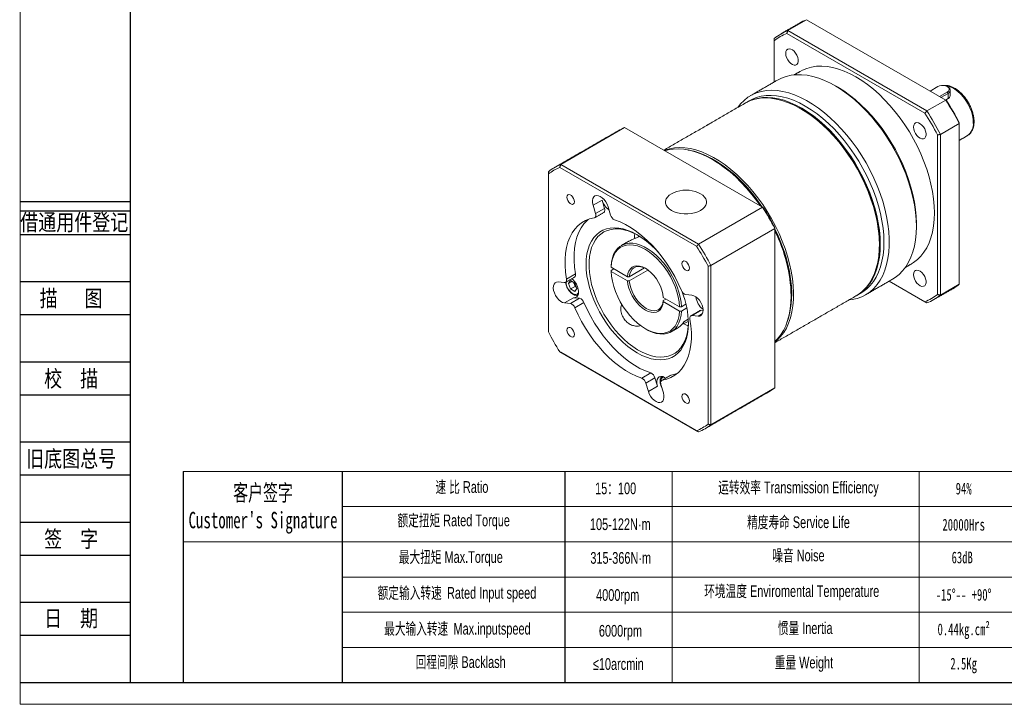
# Model space of a CAD drawing. Header units: millimetres. Extents: x 0 to 578, y 0 to 409.
# Tile 1 of 3: x 0 to 308, y 0 to 214. Entities that reach past the tile are written whole.
import ezdxf
from ezdxf.enums import TextEntityAlignment as Align

# ---------------------------------------------------------------- set-up
doc = ezdxf.new("R2010")
doc.units = ezdxf.units.MM
doc.header["$LTSCALE"] = 1.5
for name, color, linetype in [('2细线层', 4, 'Continuous'), ('6文字层', 3, 'Continuous'), ('7标注层', 4, 'Continuous')]:
    doc.layers.add(name, color=color, linetype=linetype)
doc.layers.add('SLD-0', color=7, linetype='Continuous', lineweight=18)
doc.layers.add('图框_外框线', color=7, linetype='Continuous', lineweight=18)
doc.styles.add('宋体', font='txt', dxfattribs={"width": 0.8})
doc.styles.add('标准', font='arial.ttf', dxfattribs={"width": 0.667})

msp = doc.modelspace()

# ---------------------------------------------------------------- hatches: boundary and pattern name
at = {"linetype": 'Continuous', "lineweight": 0}
h = msp.add_hatch(dxfattribs=at)
h.set_pattern_fill('ANSI31', style=0)
h.paths.add_polyline_path([(119.149861, 130.987751), (119.149861, 130.387751), (119.249861, 130.287751), (119.799861, 130.287751), (119.799861, 130.417751), (119.229861, 130.987751)], flags=0)
h = msp.add_hatch(dxfattribs=at)
h.set_pattern_fill('ANSI32', style=0)
h.paths.add_polyline_path([(120.649861, 127.322228), (120.649861, 128.037751), (120.349861, 128.037751), (120.349861, 127.322228)], flags=0)
h = msp.add_hatch(dxfattribs=at)
h.set_pattern_fill('ANSI32', style=0)
h.paths.add_polyline_path([(128.649861, 127.317657), (128.649861, 128.037751), (128.349861, 128.037751), (128.349861, 127.317657)], flags=0)
h = msp.add_hatch(dxfattribs=at)
h.set_pattern_fill('ANSI32', style=0)
h.paths.add_polyline_path([(120.589861, 125.307751), (120.589861, 125.856148), (120.349861, 125.856148), (120.349861, 125.307751)], flags=0)
h = msp.add_hatch(dxfattribs=at)
h.set_pattern_fill('ANSI32', style=0)
h.paths.add_polyline_path([(131.289861, 125.307751), (131.289861, 125.856148), (131.049861, 125.856148), (131.049861, 125.307751)], flags=0)
h = msp.add_hatch(dxfattribs=at)
h.set_pattern_fill('ANSI31', style=0)
h.paths.add_polyline_path([(123.849861, 120.622451), (121.849861, 120.622451), (121.849861, 120.122451), (123.849861, 120.122451)], flags=0)
h = msp.add_hatch(dxfattribs=at)
h.set_pattern_fill('ANSI31', style=0)
h.paths.add_polyline_path([(123.949861, 121.337751), (123.849861, 121.337751), (123.849861, 120.127751), (123.949861, 120.127751)], flags=0)
h = msp.add_hatch(dxfattribs=at)
h.set_pattern_fill('ANSI32', style=0)
edge = h.paths.add_edge_path(flags=0)
edge.add_line((130.257119, 119.754417), (131.049861, 119.754417))
edge.add_line((131.049861, 119.754417), (131.049861, 120.367751))
edge.add_arc((130.929861, 120.367751), 0.12, 0, 90)
edge.add_line((130.929861, 120.487751), (128.769861, 120.487751))
edge.add_arc((128.769861, 120.367751), 0.12, 90, 180)
edge.add_line((128.649861, 120.367751), (128.649861, 119.754417))
edge.add_line((128.649861, 119.754417), (129.442602, 119.754417))
edge.add_arc((129.849861, 119.387751), 0.548, 41.99762156, 138.00237844, ccw=False)
h = msp.add_hatch(dxfattribs=at)
h.set_pattern_fill('ANSI32', style=0)
h.paths.add_polyline_path([(131.289861, 120.224938), (131.289861, 120.667751), (131.049861, 120.667751), (131.049861, 120.224938)], flags=0)
h = msp.add_hatch(dxfattribs=at)
h.set_pattern_fill('ANSI32', style=0)
h.paths.add_polyline_path([(187.517959, 121.407751), (187.437959, 121.487751), (186.397959, 121.487751), (186.317959, 121.407751), (186.317959, 120.367751), (186.397959, 120.287751), (187.437959, 120.287751), (187.517959, 120.367751)], flags=0)
h = msp.add_hatch(dxfattribs=at)
h.set_pattern_fill('ANSI32', style=0)
h.paths.add_polyline_path([(120.649861, 117.937751), (120.649861, 118.635461), (120.349861, 118.635461), (120.349861, 117.937751)], flags=0)
h = msp.add_hatch(dxfattribs=at)
h.set_pattern_fill('ANSI31', style=0)
h.paths.add_polyline_path([(123.849861, 116.837751), (123.949861, 116.837751), (123.949861, 118.047751), (123.849861, 118.047751)], flags=0)
h = msp.add_hatch(dxfattribs=at)
h.set_pattern_fill('ANSI31', style=0)
h.paths.add_polyline_path([(124.049861, 116.637751), (125.549861, 116.637751), (125.649861, 116.737751), (125.649861, 118.053051), (123.949861, 118.053051), (123.949861, 116.737751)], flags=0)
h = msp.add_hatch(dxfattribs=at)
h.set_pattern_fill('ANSI32', style=0)
h.paths.add_polyline_path([(128.649861, 117.937751), (128.649861, 118.630867), (128.349861, 118.630867), (128.349861, 117.937751)], flags=0)
h = msp.add_hatch(dxfattribs=at)
h.set_pattern_fill('ANSI32', style=0)
edge = h.paths.add_edge_path(flags=0)
edge.add_line((131.049861, 119.021084), (130.257119, 119.021084))
edge.add_arc((129.849861, 119.387751), 0.548, 221.99762156, 318.00237844, ccw=False)
edge.add_line((129.442602, 119.021084), (128.649861, 119.021084))
edge.add_line((128.649861, 119.021084), (128.649861, 118.407751))
edge.add_arc((128.769861, 118.407751), 0.12, 180, 270)
edge.add_line((128.769861, 118.287751), (130.929861, 118.287751))
edge.add_arc((130.929861, 118.407751), 0.12, 270, 360)
edge.add_line((131.049861, 118.407751), (131.049861, 119.021084))
h = msp.add_hatch(dxfattribs=at)
h.set_pattern_fill('ANSI31', style=0)
h.paths.add_polyline_path([(119.799861, 115.687751), (119.249861, 115.687751), (119.149861, 115.587751), (119.149861, 114.987751), (119.229861, 114.987751), (119.799861, 115.557751)], flags=0)

# ---------------------------------------------------------------- linework, layer by layer
at = {"color": 7, "linetype": 'Continuous', "lineweight": 15}
for p, q in [((240.317192, 210.932888), (246.200321, 214.329146)), ((289.783804, 189.168937), (246.200321, 214.329146)), ((283.283036, 185.084149), (240.029736, 210.053748)), ((240.317192, 210.932888), (283.900675, 185.772679)), ((236.087404, 207.777148), (236.087404, 194.850267)), ((287.338505, 193.385572), (284.909044, 191.983075)), ((287.850609, 190.284946), (290.280069, 191.687444)), ((290.506343, 191.295525), (288.303194, 190.023675)), ((290.280069, 191.687444), (290.506343, 191.295525)), ((290.506343, 191.295525), (290.506343, 189.651342)), ((289.783804, 189.168937), (283.900675, 185.772679)), ((290.506343, 189.651342), (289.727254, 189.201584)), ((169.228468, 169.002517), (189.253734, 180.562857)), ((232.424094, 155.641139), (189.253734, 180.562857)), ((288.130463, 178.446471), (294.013592, 181.842729)), ((294.013592, 131.514132), (294.013592, 181.842729)), ((287.225368, 128.308515), (287.225368, 178.25583)), ((288.130463, 178.446471), (288.130463, 128.117874)), ((211.779598, 143.393187), (168.942603, 168.122458)), ((169.228468, 169.002517), (212.398828, 144.080799)), ((165.357805, 166.052325), (165.357805, 116.585745)), ((182.178579, 157.889659), (179.35015, 156.256842)), ((182.95258, 155.285041), (182.178579, 157.889659)), ((179.35015, 156.256842), (180.124152, 153.652224)), ((180.124152, 153.652224), (182.95258, 155.285041)), ((184.827778, 153.18671), (184.053776, 155.791327)), ((232.424094, 155.641139), (212.398828, 144.080799)), ((216.269493, 137.376612), (236.294759, 148.936952)), ((236.294759, 99.085414), (236.294759, 148.936952)), ((185.001602, 135.856943), (185.850317, 136.346896)), ((190.106616, 133.889787), (185.001989, 136.836626)), ((190.673798, 133.888919), (195.453137, 136.647973)), ((196.554797, 135.977482), (190.673798, 132.582454)), ((215.364396, 87.717554), (215.364396, 137.184135)), ((216.269493, 137.376612), (216.269493, 87.525074)), ((171.022643, 133.146277), (173.851072, 134.779094)), ((171.656949, 131.732749), (172.310145, 132.662132)), ((172.310145, 132.662132), (173.616541, 131.907966)), ((185.001989, 135.530161), (190.106616, 132.583322)), ((170.350544, 132.047111), (168.48194, 132.232045)), ((172.788503, 132.385981), (171.656949, 131.732749)), ((172.310145, 130.049201), (171.656949, 131.732749)), ((173.724357, 130.865609), (172.310145, 130.049201)), ((173.616541, 129.295035), (172.310145, 130.049201)), ((173.397759, 131.707382), (173.234328, 132.12861)), ((173.724357, 130.865609), (173.397759, 131.707382)), ((173.616541, 131.907966), (174.269737, 130.224418)), ((174.269737, 130.224418), (173.616541, 129.295035)), ((174.10657, 130.644962), (173.724357, 130.865609)), ((283.900675, 125.675275), (272.0861, 132.495684)), ((272.086175, 132.495726), (283.283036, 126.031916)), ((294.013592, 131.514132), (288.130463, 128.117874)), ((173.258674, 127.308555), (170.430246, 125.675738)), ((172.298852, 125.490802), (175.12728, 127.123619)), ((175.12728, 127.123619), (173.258674, 127.308555)), ((201.362109, 126.412223), (202.210825, 126.902176)), ((206.468241, 124.444423), (201.363613, 127.391261)), ((210.291955, 128.094141), (208.42335, 128.279077)), ((170.430246, 125.675738), (172.298852, 125.490802)), ((176.513171, 125.820776), (173.684742, 124.187959)), ((201.363613, 126.084796), (206.468241, 123.137957)), ((207.034305, 124.444199), (208.456854, 125.265419)), ((208.707282, 124.103523), (207.034305, 123.137734)), ((213.200086, 123.355585), (210.371657, 121.722768)), ((213.811302, 123.295094), (213.200086, 123.355585)), ((207.783556, 119.765282), (209.161029, 120.56048)), ((210.371657, 121.722768), (212.240261, 121.537834)), ((213.617763, 122.333049), (212.240261, 121.537834)), ((168.942603, 110.376692), (211.779598, 85.647421)), ((212.398828, 85.28986), (169.228468, 110.211578)), ((194.606575, 102.102743), (197.435003, 103.73556)), ((198.722852, 102.215985), (195.894423, 100.583168)), ((199.496854, 99.611369), (198.722852, 102.215985)), ((203.861881, 103.099497), (201.033452, 101.46668)), ((195.894423, 100.583168), (196.668425, 97.978552)), ((199.496854, 99.611369), (196.668425, 97.978552)), ((201.372051, 97.513038), (200.59805, 100.117656)), ((236.294759, 99.085414), (216.269493, 87.525074))]:
    msp.add_line(p, q, dxfattribs=at)
for p, q in [((100.843819, 72.900613), (100.843819, 6.866103)), ((170.54503, 72.900613), (170.54503, 6.866103))]:
    msp.add_line(p, q)
at = {"color": 7, "linetype": 'Continuous', "lineweight": 15, "flags": 128}
for points in [[(239.676486, 203.826819), (239.749906, 203.167595), (239.964722, 202.472492), (240.304999, 201.793066), (240.745503, 201.179705), (241.253565, 200.677898), (241.791499, 200.324864), (242.319414, 200.146785), (242.798154, 200.156869), (243.192216, 200.354366), (243.472373, 200.724631), (243.617845, 201.240202), (243.617845, 201.862842), (243.472373, 202.546371), (243.192216, 203.240098), (242.798154, 203.892568), (242.319414, 204.455393), (241.791499, 204.886832), (241.253565, 205.154886), (240.745503, 205.239674), (240.304999, 205.134909), (239.964722, 204.848356), (239.749906, 204.401275), (239.676486, 203.826819)], [(244.2578, 198.181332), (244.91916, 198.53515), (246.313975, 199.116043), (247.794591, 199.523163), (249.352728, 199.754232), (250.979672, 199.807956), (252.666324, 199.684039), (254.403252, 199.383169), (256.180743, 198.907034), (257.988856, 198.258292), (259.817479, 197.440574), (261.656386, 196.458451), (263.495293, 195.317417), (265.323916, 194.023852), (267.132029, 192.584992), (268.90952, 191.008879), (270.646448, 189.304334), (272.333101, 187.480884), (273.960044, 185.548731), (275.518181, 183.518675), (276.998797, 181.402073), (278.393612, 179.210761), (279.694824, 176.956994), (280.89516, 174.653373), (281.987906, 172.312785), (282.966947, 169.948316), (283.826813, 167.573192), (284.56269, 165.200695), (285.170469, 162.844092), (285.646745, 160.516562), (285.98886, 158.231122), (286.194894, 156.000554), (286.263701, 153.837331), (286.194894, 151.75355), (285.98886, 149.760865), (285.646745, 147.870422), (285.170469, 146.09279), (284.56269, 144.437912), (283.826813, 142.915041), (282.966947, 141.532697), (281.987906, 140.298606), (280.89516, 139.219673), (279.694824, 138.301932), (279.054972, 137.904332)], [(280.606848, 149.592008), (280.537331, 151.803068), (280.329166, 154.082313), (279.983484, 156.417295), (279.502175, 158.79526), (278.88787, 161.203221), (278.143923, 163.628025), (277.274396, 166.056432), (276.284038, 168.475177), (275.17826, 170.871047), (273.963099, 173.230962), (272.645193, 175.542029), (271.23174, 177.791627), (269.73046, 179.967468), (268.149552, 182.057671), (266.497649, 184.050819), (264.783776, 185.936025), (263.017291, 187.702995), (261.207845, 189.342076), (259.365317, 190.844316), (257.499772, 192.201512), (255.621399, 193.40625), (253.740457, 194.45195), (251.867219, 195.332904), (250.011916, 196.044296), (248.184681, 196.582243), (246.395493, 196.943807), (244.654125, 197.127011), (242.970088, 197.130857), (241.352577, 196.955323), (239.81043, 196.60137), (238.352067, 196.070927), (237.152465, 195.465113)], [(224.658075, 186.86665), (225.532687, 187.976411), (226.638465, 189.095577), (227.853626, 190.052497), (229.171532, 190.841941), (230.584985, 191.459602), (232.086265, 191.902102), (233.667173, 192.167027), (235.319076, 192.252929), (237.032949, 192.159339), (238.799434, 191.88677), (240.608881, 191.436707), (242.451408, 190.81161), (244.316953, 190.014894), (246.195326, 189.05091), (248.076268, 187.92492), (249.949506, 186.643079), (251.804809, 185.212384), (253.632044, 183.64065), (255.421232, 181.936462), (257.1626, 180.109125), (258.846637, 178.168622), (260.464148, 176.125551), (262.006295, 173.991073), (263.464658, 171.77684), (264.831271, 169.494949), (266.098669, 167.157862), (267.259932, 164.778344), (268.308717, 162.369391), (269.239294, 159.94416), (270.046583, 157.515895), (270.726173, 155.097861), (271.274354, 152.703263), (271.688131, 150.345179), (271.965244, 148.036489), (272.104182, 145.789802), (272.104182, 143.617389), (271.965244, 141.531114), (271.688131, 139.542373), (271.274354, 137.662025), (270.726173, 135.900344), (270.046583, 134.266948), (269.239294, 132.77076), (268.308717, 131.41995), (267.259932, 130.221898), (266.098669, 129.183145), (264.831271, 128.309365), (263.464658, 127.605333), (262.006295, 127.074891), (260.464148, 126.720934), (259.455246, 126.58965)], [(256.003531, 193.19051), (257.838438, 192.051784), (259.667062, 190.758219), (261.475174, 189.319359), (263.252665, 187.743247), (264.989593, 186.038702), (266.676246, 184.215251), (268.303189, 182.283098), (269.861326, 180.253042), (271.341942, 178.13644), (272.736757, 175.945128), (274.03797, 173.691361), (275.238305, 171.387741), (276.331051, 169.047152), (277.310093, 166.682684), (278.169958, 164.307559), (278.905836, 161.935063), (279.513614, 159.578459), (279.989891, 157.25093), (280.332005, 154.965489), (280.53804, 152.734922), (280.606847, 150.571698)], [(290.280069, 191.687444), (290.662578, 191.991374), (290.863678, 192.348668), (290.863676, 192.724347), (290.662578, 193.08164), (290.280068, 193.385572), (289.753585, 193.60639), (289.134668, 193.722482), (288.483902, 193.722483), (287.864985, 193.606391), (287.338505, 193.385572)], [(298.425937, 182.085051), (298.356437, 183.196124), (298.149487, 184.362622), (297.809712, 185.558487), (297.344701, 186.757004), (296.764842, 187.931402), (296.083088, 189.055445), (295.314668, 190.104025), (294.476747, 191.053718), (293.588043, 191.88331), (292.668409, 192.574268), (291.738387, 193.111158), (290.818752, 193.481987), (289.930049, 193.678471), (289.268549, 193.70763)], [(290.506618, 193.254745), (290.730587, 193.105509), (291.057965, 192.759394), (291.203172, 192.374055), (291.15444, 191.980709), (290.915714, 191.611219), (290.506343, 191.295525)], [(261.801566, 127.944152), (262.751233, 128.555779), (263.925276, 129.514338), (264.990143, 130.63266), (265.939878, 131.904493), (266.769172, 133.322725), (267.473383, 134.879426), (268.048576, 136.565887), (268.491533, 138.37268), (268.799776, 140.289699), (268.971583, 142.306223), (269.005994, 144.410974), (268.902812, 146.592185), (268.662619, 148.837654), (268.286756, 151.134825), (267.777325, 153.470851), (267.137175, 155.832667), (266.369888, 158.207067), (265.479751, 160.580771), (264.471743, 162.940506), (263.351505, 165.273071), (262.125298, 167.565427), (260.799981, 169.80475), (259.382964, 171.978518), (257.882174, 174.074576), (256.306003, 176.081199), (254.663266, 177.987169), (252.963148, 179.781822), (251.215159, 181.455127), (249.429073, 182.997723), (247.614879, 184.400982), (245.782723, 185.65706), (243.942851, 186.758932), (242.105552, 187.700431), (240.281101, 188.476299), (238.479702, 189.082191), (236.711428, 189.514722), (234.986167, 189.771472), (233.313571, 189.851004), (231.70299, 189.752877), (230.163432, 189.477636), (228.703509, 189.026821), (227.331382, 188.402955), (227.004394, 188.221153)], [(227.146389, 188.301799), (227.948597, 188.738253), (229.343412, 189.319145), (230.824028, 189.726265), (232.382165, 189.957334), (234.009108, 190.011058), (235.695761, 189.887141), (237.432689, 189.586272), (239.21018, 189.110137), (241.018292, 188.461394), (242.846916, 187.643676), (244.685823, 186.661553), (246.52473, 185.520519), (248.353353, 184.226954), (250.161465, 182.788094), (251.938957, 181.211982), (253.675885, 179.507437), (255.362537, 177.683986), (256.98948, 175.751833), (258.547618, 173.721777), (260.028233, 171.605175), (261.423048, 169.413863), (262.724261, 167.160096), (263.924597, 164.856476), (265.017342, 162.515887), (265.996384, 160.151419), (266.856249, 157.776294), (267.592127, 155.403798), (268.199906, 153.047194), (268.676182, 150.719665), (269.018296, 148.434224), (269.224331, 146.203656), (269.293138, 144.040433), (269.224331, 141.956653), (269.018296, 139.963967), (268.676182, 138.073524), (268.199906, 136.295892), (267.592127, 134.641014), (266.856249, 133.118143), (265.996384, 131.735799), (265.017342, 130.501708), (263.924597, 129.422775), (262.724261, 128.505035), (261.942412, 128.026789)], [(228.418608, 189.037561), (229.079968, 189.391379), (230.474783, 189.972272), (231.955399, 190.379392), (233.513536, 190.610461), (235.140479, 190.664185), (236.827132, 190.540268), (238.56406, 190.239398), (240.341551, 189.763263), (242.149663, 189.114521), (243.978287, 188.296803), (245.817194, 187.31468), (247.656101, 186.173646), (249.484724, 184.88008), (251.292836, 183.441221), (253.070328, 181.865108), (254.807256, 180.160563), (256.493908, 178.337113), (258.120851, 176.40496), (259.678989, 174.374904), (261.159604, 172.258302), (262.554419, 170.06699), (263.855632, 167.813223), (265.055968, 165.509602), (266.148713, 163.169013), (267.127755, 160.804545), (267.98762, 158.429421), (268.723498, 156.056924), (269.331277, 153.70032), (269.807553, 151.372791), (270.149667, 149.087351), (270.355702, 146.856783), (270.424509, 144.69356), (270.355702, 142.609779), (270.149667, 140.617094), (269.807553, 138.72665), (269.331277, 136.949019), (268.723498, 135.294141), (267.98762, 133.77127), (267.127755, 132.388926), (266.148713, 131.154835), (265.055968, 130.075902), (263.855632, 129.158161), (263.215779, 128.76056)], [(244.689776, 186.332654), (244.800909, 186.268185), (246.640188, 185.115897), (248.468273, 183.809699), (250.274692, 182.357075), (252.049099, 180.766344), (253.78133, 179.046617), (255.461462, 177.207747), (257.079873, 175.260266), (258.627291, 173.215327), (260.094854, 171.084646), (261.474155, 168.880425), (262.757293, 166.615291), (263.936923, 164.302217), (265.006281, 161.954455), (265.959246, 159.58545), (266.790359, 157.208773), (267.49486, 154.838035), (268.068711, 152.48682), (268.508629, 150.16859), (268.812091, 147.896628), (268.977361, 145.683944), (269.010297, 144.203714)], [(279.676486, 180.735311), (279.749908, 180.076085), (279.964722, 179.380984), (280.304999, 178.701558), (280.745503, 178.088196), (281.253564, 177.58639), (281.791499, 177.233355), (282.319414, 177.055276), (282.798156, 177.065359), (283.192216, 177.262858), (283.472372, 177.633122), (283.617844, 178.148693), (283.617844, 178.771333), (283.472372, 179.454863), (283.192216, 180.148589), (282.798156, 180.801059), (282.319414, 181.363885), (281.791499, 181.795323), (281.253564, 182.063378), (280.745503, 182.148165), (280.304999, 182.0434), (279.964722, 181.756848), (279.749908, 181.309766), (279.676486, 180.735311)], [(201.615497, 173.426564), (201.81453, 173.504144), (203.274454, 173.954959), (204.814012, 174.2302), (206.424592, 174.328327), (208.097189, 174.248795), (209.822449, 173.992045), (211.590723, 173.559514), (213.392123, 172.953622), (215.216573, 172.177754), (217.053872, 171.236255), (218.893744, 170.134383), (220.725901, 168.878305), (222.540094, 167.475046), (224.32618, 165.93245), (226.07417, 164.259145), (227.774287, 162.464492), (229.417025, 160.558522), (230.993196, 158.551899), (232.493986, 156.455841), (233.911002, 154.282073), (235.236319, 152.04275), (236.462527, 149.750395), (237.582765, 147.417829), (238.590772, 145.058094), (239.480909, 142.68439), (240.248197, 140.309991)], [(231.765349, 156.021424), (230.640405, 157.611287), (229.082268, 159.641343), (227.455325, 161.573495), (225.768672, 163.396946), (224.031744, 165.101491), (222.254253, 166.677603), (220.446141, 168.116463), (218.617517, 169.410029), (216.77861, 170.551063), (214.939703, 171.533186), (213.11108, 172.350903), (211.302968, 172.999646), (209.525477, 173.475781), (207.788549, 173.77665), (206.101896, 173.900567), (204.474953, 173.846843), (202.916815, 173.615774), (201.791872, 173.324744)], [(232.338096, 155.690784), (231.916926, 156.310712), (230.408354, 158.400019), (228.824306, 160.397658), (227.173852, 162.292192), (225.466448, 164.072765), (223.711873, 165.729181), (221.920177, 167.251949), (220.101622, 168.632347), (218.266626, 169.862472), (216.425698, 170.935276), (214.589384, 171.844611), (212.768202, 172.585274), (210.972584, 173.153016), (209.212814, 173.544593), (209.135756, 173.557839)], [(173.54904, 157.376071), (173.477399, 157.886608), (173.271115, 158.418282), (172.955071, 158.906966), (172.567384, 159.293717), (172.154817, 159.531886), (171.767131, 159.592749), (171.451087, 159.468962), (171.244803, 159.175458), (171.173162, 158.747637), (171.244803, 158.237099), (171.451087, 157.705425), (171.767131, 157.216742), (172.154817, 156.829991), (172.567384, 156.591821), (172.955071, 156.530959), (173.271115, 156.654745), (173.477399, 156.948249), (173.54904, 157.376071)], [(184.053776, 155.791327), (183.752307, 156.582605), (183.331679, 157.341421), (182.816337, 158.023681), (182.236233, 158.58973), (181.625079, 159.006673), (181.018393, 159.25028), (180.451432, 159.306393), (179.95715, 159.171748), (179.564269, 158.854172), (179.295623, 158.372124), (179.166824, 157.753615), (179.185359, 157.034592), (179.35015, 156.256842)], [(212.988517, 154.64759), (212.133923, 154.233625), (211.167791, 153.911615), (210.119475, 153.691347), (209.02083, 153.579514), (207.905236, 153.579514), (206.806594, 153.691349), (205.758278, 153.911615), (204.792145, 154.233625), (203.937553, 154.647593), (203.220461, 155.140938), (202.662665, 155.698674), (202.281111, 156.303855), (202.087387, 156.938087), (202.087387, 157.582106), (202.281108, 158.21634), (202.662665, 158.82152), (203.220462, 159.379257), (203.93755, 159.872603), (204.710724, 160.253109)], [(212.215347, 160.253108), (212.988517, 159.872603), (213.705607, 159.379257), (214.263405, 158.82152), (214.64496, 158.216341), (214.838679, 157.582106), (214.838679, 156.938088), (214.644959, 156.303853), (214.263406, 155.698676), (213.705609, 155.140939), (212.988517, 154.64759)], [(182.95258, 155.285041), (183.011819, 155.033979), (183.037598, 154.793658), (183.029135, 154.571356), (182.986687, 154.37381), (182.911539, 154.207005), (182.805969, 154.075991), (182.707265, 154.002811)], [(179.688749, 152.3032), (178.280535, 151.972859), (176.963642, 151.452868), (175.748025, 150.747159), (174.642875, 149.861064), (173.656546, 148.801285), (172.796493, 147.57583), (172.069219, 146.193964), (171.480221, 144.666133), (171.033951, 143.003887), (170.733781, 141.219792), (170.581985, 139.327332), (170.579707, 137.340815), (170.726964, 135.275259), (171.022643, 133.146277)], [(177.848048, 151.826698), (177.471304, 151.493882), (176.484975, 150.434102), (175.624922, 149.208647), (174.897647, 147.826781), (174.308649, 146.29895), (173.86238, 144.636704), (173.56221, 142.852609), (173.410414, 140.960149), (173.408136, 138.973632), (173.555393, 136.908076), (173.851072, 134.779094)], [(179.688749, 152.3032), (179.844745, 152.351923), (179.977541, 152.443174), (180.08311, 152.574187), (180.158258, 152.740993), (180.200706, 152.938539), (180.209169, 153.160841), (180.18339, 153.401162), (180.124152, 153.652224)], [(207.037459, 129.58192), (206.047398, 131.779625), (204.938758, 133.940328), (203.719919, 136.047698), (202.400095, 138.085802), (200.989264, 140.039235), (199.498091, 141.893228), (197.937846, 143.633768), (196.320326, 145.247695), (194.657758, 146.722811), (192.962709, 148.047966), (191.247994, 149.213139), (189.526575, 150.209526), (187.811464, 151.029591), (186.115627, 151.667137)], [(209.198427, 119.276017), (209.130135, 117.609723), (208.925845, 116.036492), (208.587298, 114.569748), (208.117381, 113.222003), (207.520107, 112.004755), (206.800568, 110.928391), (205.964905, 110.002094), (205.020248, 109.233765), (203.974654, 108.62996), (202.837045, 108.195832), (201.617128, 107.935082), (200.325309, 107.849937), (198.97261, 107.941121), (197.570572, 108.207861), (196.131156, 108.647874), (194.666644, 109.257413), (193.189529, 110.031274), (191.712415, 110.962853), (190.247902, 112.044205), (188.808487, 113.266105), (187.406449, 114.618124), (186.05375, 116.088733), (184.761931, 117.66538), (183.542013, 119.334617), (182.404405, 121.0822), (181.358811, 122.893221), (180.414154, 124.752229), (179.57849, 126.643363), (178.858952, 128.550488), (178.261677, 130.457334), (177.791761, 132.347633), (177.453213, 134.205256), (177.248923, 136.014355), (177.180632, 137.759497), (177.248923, 139.42579), (177.453213, 140.999021), (177.791761, 142.465766), (178.261677, 143.81351), (178.858952, 145.030758), (179.57849, 146.107122), (180.414154, 147.033419), (181.358811, 147.801749), (182.404405, 148.405553), (183.542013, 148.839681), (184.761931, 149.100431), (186.05375, 149.185577), (187.406449, 149.094391), (188.808487, 148.827653), (190.247902, 148.387638), (191.712415, 147.7781), (193.189529, 147.004241), (194.666644, 146.07266), (196.131156, 144.991307), (197.570572, 143.769409), (198.97261, 142.417388), (199.754192, 141.588785)], [(193.419989, 146.869282), (193.277396, 146.948494), (191.822679, 147.669938), (190.383951, 148.225367), (188.973856, 148.609902), (187.604785, 148.820161), (186.288769, 148.854298), (185.037376, 148.712014), (183.8616, 148.394557), (182.771776, 147.904718), (181.77748, 147.246801), (180.887451, 146.426589), (180.10951, 145.451289), (179.450493, 144.329473), (178.916192, 143.070999), (178.511305, 141.686925), (178.239386, 140.189417), (178.102826, 138.591634), (178.102826, 136.907617), (178.239386, 135.152165), (178.511305, 133.340706), (178.916192, 131.489159), (179.450493, 129.613794), (180.10951, 127.731093), (180.887451, 125.857601), (181.77748, 124.009784), (182.771776, 122.203878), (183.8616, 120.455754), (185.037376, 118.780776), (186.288769, 117.193662), (187.604785, 115.708361), (188.973856, 114.337925), (190.383951, 113.094397), (191.822679, 111.988708), (193.277396, 111.030572), (194.735318, 110.228408), (196.183632, 109.58927), (197.609611, 109.118769), (199.000724, 108.821046), (200.344744, 108.698712), (201.629861, 108.752846), (202.844781, 108.982969), (203.978827, 109.387062), (205.022034, 109.961571), (205.965233, 110.701449), (206.800135, 111.600192), (207.519405, 112.649904), (208.11672, 113.84136), (208.586831, 115.164087), (208.925607, 116.606463), (209.130071, 118.155812), (209.196804, 119.540076)], [(273.149541, 133.109595), (273.963099, 133.623762), (275.17826, 134.580682), (276.284038, 135.699849), (277.274396, 136.975151), (278.143923, 138.399622), (278.88787, 139.965484), (279.502175, 141.664183), (279.983484, 143.486442), (280.329166, 145.422307), (280.537331, 147.461209), (280.606848, 149.592008)], [(192.341364, 145.865642), (192.358097, 146.821027), (192.391547, 147.406683)], [(193.495189, 146.436986), (193.659948, 146.60565), (193.735437, 146.678341)], [(185.001602, 137.163408), (185.134846, 138.511176), (185.405818, 139.753139), (185.811089, 140.873578), (186.345531, 141.858315), (187.002379, 142.694888), (187.773323, 143.372709), (188.648603, 143.883201), (189.617145, 144.219903), (190.666691, 144.378554), (191.783957, 144.357147), (192.954807, 144.155952), (194.164421, 143.777516), (195.397492, 143.226626), (196.638415, 142.510257), (197.871487, 141.637472), (199.081101, 140.619318), (200.25195, 139.468679), (201.369217, 138.200117), (202.418762, 136.829687), (203.387304, 135.37473), (204.262585, 133.853661), (205.033528, 132.285727), (205.690376, 130.690774), (206.224818, 129.088983), (206.63009, 127.500627), (206.901061, 125.945807), (207.034305, 124.444199)], [(206.468241, 124.444423), (206.329227, 125.964334), (206.045899, 127.539047), (205.622115, 129.14711), (205.063652, 130.766618), (204.378112, 132.37551), (203.574838, 133.95187), (202.664771, 135.474223), (201.660307, 136.921834), (200.57513, 138.274981), (199.424022, 139.515232), (198.222663, 140.625694), (196.987418, 141.591238), (195.735115, 142.398712), (194.482811, 143.037117), (193.247567, 143.497755), (192.046208, 143.774354), (190.895099, 143.863144), (189.809922, 143.762915), (188.805458, 143.475034), (187.895391, 143.003422), (187.092117, 142.354503), (186.406578, 141.537117), (185.848114, 140.562398), (185.424331, 139.443624), (185.141003, 138.196035), (185.001989, 136.836626)], [(209.549039, 136.593714), (209.477398, 137.104251), (209.271115, 137.635925), (208.95507, 138.124609), (208.567384, 138.511359), (208.154817, 138.749529), (207.767131, 138.810392), (207.451086, 138.686605), (207.244803, 138.393101), (207.173161, 137.965279), (207.244803, 137.454742), (207.451086, 136.923067), (207.767131, 136.434385), (208.154817, 136.047633), (208.567384, 135.809463), (208.95507, 135.748602), (209.271115, 135.872387), (209.477398, 136.165892), (209.549039, 136.593714)], [(240.248197, 140.309991), (240.888346, 137.948174), (241.397777, 135.612148), (241.773641, 133.314977), (242.013834, 131.069508), (242.117015, 128.888297), (242.082605, 126.783546), (241.910797, 124.767022), (241.602554, 122.850003), (241.159597, 121.04321), (240.584404, 119.356749), (239.880194, 117.800048), (239.0509, 116.381817), (238.101165, 115.109983), (237.036297, 113.991661), (236.294757, 113.357589)], [(240.167682, 119.803144), (240.54958, 120.940558), (241.006393, 122.736216), (241.327023, 124.644488), (241.509635, 126.654443), (241.553181, 128.754569), (241.457413, 130.932835), (241.222879, 133.176765), (240.850924, 135.473505), (240.343676, 137.809901), (239.704041, 140.172571)], [(190.106616, 133.889787), (190.273615, 134.842012), (190.586115, 135.664901), (191.035792, 136.336531), (191.610663, 136.83901), (192.295416, 137.15895), (193.071806, 137.287829), (193.919151, 137.222211), (194.814874, 136.963847), (195.735115, 136.519618), (196.655355, 135.90136), (197.551079, 135.125544), (198.398423, 134.212838), (199.174814, 133.187559), (199.859566, 132.07702), (200.434438, 130.910808), (200.884114, 129.719993), (201.196614, 128.536299), (201.363613, 127.391261)], [(195.879242, 136.43429), (195.146843, 136.777092), (194.298773, 137.022628), (193.496177, 137.086396), (192.760282, 136.96671), (192.110553, 136.666734), (191.564177, 136.194405), (191.135604, 135.562213), (190.836171, 134.786882), (190.673798, 133.888919)], [(279.676486, 134.544787), (279.749908, 133.885562), (279.964722, 133.190461), (280.304999, 132.511033), (280.745503, 131.897673), (281.253564, 131.395865), (281.791499, 131.042833), (282.319414, 130.864754), (282.798156, 130.874835), (283.192216, 131.072334), (283.472372, 131.442599), (283.617844, 131.958171), (283.617844, 132.580809), (283.472372, 133.26434), (283.192216, 133.958066), (282.798156, 134.610535), (282.319414, 135.173362), (281.791499, 135.6048), (281.253564, 135.872852), (280.745503, 135.957642), (280.304999, 135.852875), (279.964722, 135.566325), (279.749908, 135.119242), (279.676486, 134.544787)], [(170.350544, 132.047111), (170.525228, 132.051243), (170.681502, 132.099388), (170.814634, 132.190088), (170.920589, 132.320597), (170.996158, 132.486958), (171.039051, 132.684133), (171.047969, 132.906148), (171.022643, 133.146277)], [(172.688187, 133.256029), (173.114899, 132.886095), (173.666643, 132.257357), (174.138066, 131.531526), (174.501766, 130.750786), (174.736609, 129.96051), (174.828946, 129.206627), (174.773409, 128.532949), (174.573226, 127.978628), (174.240034, 127.575879), (173.793193, 127.348109), (173.258674, 127.308555)], [(185.001989, 135.530161), (185.141003, 134.010249), (185.424331, 132.435537), (185.848114, 130.827473), (186.406578, 129.207965), (187.092117, 127.599073), (187.895391, 126.022714), (188.805458, 124.500361), (189.809922, 123.052749), (190.895099, 121.699603), (192.046208, 120.459351), (193.247567, 119.34889), (194.482811, 118.383346), (195.735115, 117.575872), (196.987418, 116.937467), (198.222663, 116.476828), (199.424022, 116.200229), (200.57513, 116.11144), (201.660307, 116.211668), (202.664771, 116.49955), (203.574838, 116.971162), (204.378112, 117.62008), (205.063652, 118.437466), (205.622115, 119.412185), (206.045899, 120.530959), (206.329227, 121.778548), (206.468241, 123.137957)], [(201.363613, 126.084796), (201.196614, 125.132571), (200.884114, 124.309682), (200.434438, 123.638052), (199.859566, 123.135573), (199.174814, 122.815633), (198.398423, 122.686755), (197.551079, 122.752372), (196.655355, 123.010737), (195.735115, 123.454965), (194.814874, 124.073223), (193.919151, 124.84904), (193.071806, 125.761745), (192.295416, 126.787025), (191.610663, 127.897563), (191.035792, 129.063775), (190.586115, 130.25459), (190.273615, 131.438284), (190.106616, 132.583322)], [(190.673798, 132.582454), (190.836171, 131.497019), (191.135604, 130.37597), (191.564177, 129.24896), (192.110553, 128.145797), (192.760282, 127.095661), (193.496177, 126.126328), (194.298773, 125.263438), (195.146843, 124.529814), (196.017954, 123.944861), (196.889064, 123.524051), (197.737134, 123.278515), (198.539731, 123.214746), (199.275626, 123.334433), (199.925354, 123.634408), (200.471731, 124.106738), (200.900303, 124.738929), (201.199736, 125.51426), (201.362109, 126.412223)], [(168.48194, 132.232045), (167.947421, 132.192491), (167.50058, 131.96472), (167.167389, 131.56197), (166.967206, 131.007651), (166.911671, 130.333972), (167.004006, 129.580088), (167.238849, 128.789813), (167.602548, 128.009074), (168.073971, 127.283242), (168.625716, 126.654504), (169.225721, 126.159397), (169.839113, 125.826697), (170.430246, 125.675738)], [(171.938039, 129.519758), (172.432607, 128.997689), (172.963343, 128.610615), (173.494079, 128.384913), (173.988647, 128.335967), (174.413342, 128.46711), (174.739224, 128.769405), (174.82341, 128.907971)], [(212.240261, 121.537834), (212.77478, 121.577389), (213.221621, 121.805159), (213.554813, 122.207908), (213.754996, 122.762229), (213.81053, 123.435907), (213.718195, 124.189791), (213.483353, 124.980066), (213.119653, 125.760805), (212.64823, 126.486637), (212.096485, 127.115375), (211.496481, 127.610481), (210.883088, 127.943182), (210.291955, 128.094141)], [(236.294757, 113.561429), (237.11013, 114.391218), (238.089172, 115.625308), (238.949037, 117.007653), (239.684915, 118.530524), (240.292693, 120.185402), (240.76897, 121.963033), (241.111084, 123.853477), (241.317119, 125.846162), (241.385926, 127.929943)], [(173.684742, 124.187959), (174.674803, 121.990255), (175.783444, 119.829551), (177.002282, 117.722182), (178.322106, 115.684077), (179.732937, 113.730646), (181.224111, 111.876652), (182.784355, 110.136111), (184.401875, 108.522184), (186.064443, 107.047068), (187.759492, 105.721912), (189.474207, 104.55674), (191.195626, 103.560355), (192.910737, 102.740289), (194.606575, 102.102743)], [(176.513171, 125.820776), (177.503232, 123.623072), (178.611872, 121.462368), (179.830711, 119.354999), (181.150535, 117.316895), (182.561366, 115.363463), (184.052539, 113.50947), (185.612784, 111.768929), (187.230304, 110.155001), (188.892872, 108.679885), (190.58792, 107.354729), (192.302636, 106.189557), (194.024055, 105.193172), (195.739166, 104.373106), (197.435003, 103.73556)], [(207.034305, 123.137734), (206.901061, 121.789967), (206.63009, 120.548004), (206.224818, 119.427564), (205.690376, 118.442828), (205.033528, 117.606254), (204.262585, 116.928434), (203.387304, 116.417941), (202.418762, 116.081239), (201.369217, 115.922588), (200.25195, 115.943995), (199.081101, 116.145191), (197.871487, 116.523627), (196.638415, 117.074516), (196.016161, 117.413569)], [(201.033452, 101.46668), (202.441667, 101.797021), (203.75856, 102.317011), (204.974176, 103.02272), (206.079326, 103.908813), (207.065655, 104.968595), (207.925708, 106.194049), (208.652983, 107.575915), (209.241981, 109.103746), (209.68825, 110.765992), (209.98842, 112.550087), (210.140216, 114.442547), (210.142494, 116.429064), (209.995237, 118.49462), (209.699558, 120.623602)], [(210.371657, 121.722768), (210.196973, 121.718637), (210.040699, 121.670491), (209.907568, 121.57979), (209.801613, 121.449282), (209.726043, 121.282921), (209.683151, 121.085746), (209.674232, 120.863731), (209.699558, 120.623602)], [(173.54904, 115.8046), (173.477399, 116.315137), (173.271115, 116.846812), (172.955071, 117.335495), (172.567384, 117.722245), (172.154817, 117.960415), (171.767131, 118.021277), (171.451087, 117.897492), (171.244803, 117.603987), (171.173162, 117.176165), (171.244803, 116.665627), (171.451087, 116.133953), (171.767131, 115.64527), (172.154817, 115.25852), (172.567384, 115.020351), (172.955071, 114.959487), (173.271115, 115.083273), (173.477399, 115.376777), (173.54904, 115.8046)], [(209.147877, 118.380723), (208.990589, 118.457801), (207.758219, 119.125538)], [(199.496854, 99.611369), (199.332063, 100.389119), (199.313528, 101.108142), (199.442327, 101.726651), (199.710972, 102.2087), (200.103854, 102.526276), (200.598137, 102.66092), (201.165096, 102.604808), (201.771782, 102.361201), (202.126176, 102.140436)], [(201.664568, 102.416738), (201.502183, 102.413104), (201.077488, 102.28196), (200.751608, 101.979664), (200.546752, 101.526817), (200.476878, 100.954279), (200.546752, 100.301067), (200.737321, 99.648991)], [(203.671794, 103.032703), (203.705884, 103.050773), (203.861881, 103.099497)], [(203.861881, 103.099497), (205.270095, 103.429838), (205.702584, 103.575998)], [(201.033452, 101.46668), (200.877456, 101.417956), (200.744661, 101.326704), (200.639091, 101.195693), (200.563943, 101.028885), (200.521495, 100.83134), (200.513032, 100.609038), (200.538811, 100.368716), (200.59805, 100.117656)], [(196.668425, 97.978552), (196.969895, 97.187274), (197.390522, 96.428456), (197.905864, 95.746198), (198.485968, 95.180147), (199.097122, 94.763206), (199.703808, 94.519599), (200.270769, 94.463487), (200.765051, 94.598131), (201.157933, 94.915707), (201.426579, 95.397755), (201.555377, 96.016264), (201.536842, 96.735288), (201.372051, 97.513038)], [(209.549039, 95.022243), (209.477398, 95.53278), (209.271115, 96.064455), (208.95507, 96.553137), (208.567384, 96.939887), (208.154817, 97.178057), (207.767131, 97.23892), (207.451086, 97.115135), (207.244803, 96.82163), (207.173161, 96.393808), (207.244803, 95.88327), (207.451086, 95.351596), (207.767131, 94.862913), (208.154817, 94.476163), (208.567384, 94.237993), (208.95507, 94.17713), (209.271115, 94.300916), (209.477398, 94.59442), (209.549039, 95.022243)]]:
    msp.add_lwpolyline(points, dxfattribs=at)
at = {"color": 7, "linetype": 'Continuous', "lineweight": 15}
for centre, radius, start, end in [((252.046495, 199.314418), 16.112722, 111.27407811, 119.9840704), ((246.147372, 195.953298), 16.074176, 111.26639828, 128.74435348), ((245.903823, 195.330016), 15.852229, 111.74970856, 128.2610432), ((220.105142, 144.055804), 83.007896, 27.07914526, 32.92085488), ((221.184228, 144.678748), 81.914922, 27.24145177, 32.75854838), ((214.396004, 140.759989), 81.914922, 27.24145177, 32.75854838), ((214.222013, 140.659546), 83.007896, 27.07914526, 32.92085488), ((294.097832, 181.616366), 4.353408, 305.13178574, 6.18039302), ((195.152347, 165.873501), 15.829428, 111.87827161, 119.98662995), ((192.761528, 130.319043), 46.866079, 33.00769971, 58.5199331), ((175.113391, 154.342751), 15.796868, 111.87218456, 128.13851317), ((174.870175, 153.718906), 15.575571, 112.36890278, 127.64184897), ((208.463035, 151.272133), 9.733333, 67.32449706, 112.67550294), ((187.64668, 159.467317), 5.691146, 196.09392999, 234.44390443), ((163.735066, 111.514037), 81.641801, 27.28257887, 32.71743929), ((164.814917, 112.137438), 80.547937, 27.44920022, 32.55079993), ((187.057343, 153.770765), 2.304796, 194.6793134, 245.88370441), ((186.285188, 124.158988), 55.767452, 16.68736381, 26.26564858), ((186.316614, 124.204496), 55.57959, 17.13669792, 25.94458994), ((193.18238, 126.572241), 48.222662, 1.61336745, 26.61623734), ((143.884556, 100.054598), 80.547937, 27.44920022, 32.55079993), ((143.7098, 99.953697), 81.641801, 27.28257887, 32.71743929), ((200.335098, 128.016692), 41.053141, 0.60816674, 16.67322911), ((172.944922, 134.488847), 0.951499, 309.173165, 17.76064704), ((175.222246, 132.309798), 4.309332, 181.03982019, 220.3489756), ((175.557208, 132.55592), 2.320181, 191.30578461, 201.45193756), ((175.858376, 132.65146), 2.635511, 200.99057592, 227.68795692), ((208.950175, 130.228021), 2.018893, 198.66458069, 254.8736938), ((283.968453, 144.028068), 16.046913, 299.99258734, 308.75457693), ((174.600456, 125.174676), 2.018891, 18.66457231, 74.87372889), ((179.896753, 118.712881), 29.307085, 1.10100717, 20.74672675), ((217.170189, 128.224342), 5.642551, 186.74692278, 233.24770186), ((277.40895, 140.755648), 15.852229, 291.74970856, 308.2610432), ((278.070495, 140.654865), 16.074176, 291.26639828, 308.74435348), ((171.772028, 123.541859), 2.018891, 18.66457231, 74.87372889), ((213.124024, 122.766853), 0.593625, 82.63837841, 119.34509473), ((202.847884, 122.708985), 5.746847, 305.68631276, 329.18756421), ((236.837191, 153.715019), 80.547413, 207.44918361, 212.55081654), ((193.664861, 99.999118), 2.304791, 14.6792241, 65.88374844), ((196.49329, 101.631935), 2.304791, 14.6792241, 65.88374844), ((226.520134, 111.536999), 15.829885, 300.00802144, 308.13228752), ((205.852077, 100.050885), 15.57547, 292.36885326, 307.64189849), ((206.513923, 99.949582), 15.796821, 291.87218499, 308.13856676)]:
    msp.add_arc(centre, radius, start, end, dxfattribs=at)
for points in [[(243.994014, 213.270684), (238.110885, 209.874426)], [(240.317192, 210.932888), (240.029736, 210.053748)], [(236.087404, 208.49029), (236.087404, 207.777148)], [(244.2578, 198.181332), (242.361479, 197.086609)], [(237.152465, 195.465113), (228.667184, 190.566665)], [(256.003531, 193.19051), (255.15514, 193.680434)], [(290.506618, 193.254745), (290.280307, 193.385434)], [(291.209287, 190.55108), (291.209287, 192.275216)], [(228.418608, 189.037561), (201.496068, 173.495509)], [(289.783804, 189.168937), (290.07126, 189.002907)], [(244.689776, 186.332654), (244.406979, 186.495963)], [(283.900675, 185.772679), (283.283036, 185.084149)], [(294.013592, 182.174588), (294.013592, 181.842729)], [(187.240832, 179.584035), (167.215567, 168.023695)], [(215.954608, 181.842247), (214.823237, 181.18912)], [(287.225368, 178.25583), (288.130463, 178.446471)], [(294.013592, 176.56116), (296.60304, 178.056016)], [(217.235084, 170.287461), (216.78261, 170.548754)], [(165.357805, 166.052325), (165.357803, 166.767305)], [(169.228468, 169.002517), (168.942603, 168.122458)], [(232.709959, 155.476027), (232.424094, 155.641139)], [(179.878836, 152.369994), (182.707265, 154.002811)], [(236.294757, 149.266975), (236.294759, 148.936952)], [(280.606848, 149.592008), (280.606847, 150.571698)], [(190.263102, 144.841206), (188.218588, 143.660933)], [(212.398828, 144.080799), (211.779598, 143.393187)], [(269.010295, 143.877152), (269.010297, 144.203714)], [(185.001989, 136.836626), (185.001602, 137.163408)], [(185.001602, 135.856943), (185.001989, 135.530161)], [(216.269493, 137.376612), (215.364396, 137.184135)], [(277.158651, 136.809609), (279.054972, 137.904332)], [(170.717523, 132.118389), (173.545952, 133.751206)], [(190.673798, 133.888919), (190.106616, 133.889787)], [(190.106616, 132.583322), (190.673798, 132.582454)], [(264.66426, 128.211146), (273.149541, 133.109595)], [(286.106982, 126.733738), (291.990111, 130.129996)], [(201.362109, 126.412223), (201.363613, 126.084796)], [(236.294757, 113.219385), (262.084408, 128.107434)], [(241.385926, 127.929943), (241.385926, 128.452443)], [(262.084408, 128.107434), (263.215779, 128.76056)], [(287.225368, 128.308515), (288.130463, 128.117874)], [(207.034305, 124.444199), (206.468241, 124.444423)], [(283.283036, 126.031916), (283.900675, 125.675275)], [(206.468241, 123.137957), (207.034305, 123.137734)], [(212.833107, 123.284307), (210.004678, 121.651489)], [(195.733368, 117.57688), (196.016161, 117.413569)], [(203.81732, 116.640209), (205.861834, 117.820482)], [(205.854168, 117.833617), (206.200291, 118.041264)], [(168.942603, 110.376692), (169.228468, 110.211578)], [(203.671794, 103.032703), (200.843365, 101.399885)], [(214.41173, 86.268685), (234.436996, 97.829025)], [(216.269493, 87.525074), (215.364396, 87.717554)], [(211.779598, 85.647421), (212.398828, 85.28986)]]:
    msp.add_open_spline(points, degree=1, dxfattribs=at)
for points, knots in [([(296.531537, 178.030325), (296.572558, 178.048235), (296.851629, 178.170075), (297.285884, 178.545189), (297.806432, 179.143034), (298.205333, 179.874753), (298.48842, 180.714353), (298.632873, 181.572019), (298.668779, 182.339025), (298.642333, 183.141596), (298.528563, 184.073214), (298.268479, 185.205962), (297.889908, 186.346334), (297.40137, 187.472658), (296.812841, 188.563854), (296.135646, 189.599393), (295.382277, 190.559613), (294.566061, 191.426068), (293.700831, 192.181605), (292.800474, 192.810864), (291.879839, 193.297619), (290.953505, 193.632895), (290.047393, 193.784061), (289.388807, 193.807856), (289.059103, 193.724332), (289.002307, 193.709944)], [0, 0, 0, 0, 0.0078279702, 0.0532546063, 0.0985478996, 0.1444578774, 0.1914994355, 0.2396555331, 0.2755268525, 0.3017228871, 0.3509316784, 0.4000531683, 0.4490663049, 0.4979880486, 0.5468608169, 0.5957366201, 0.6446591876, 0.6936800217, 0.7428563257, 0.7922364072, 0.8418367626, 0.8915777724, 0.9410997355, 0.9898537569, 1, 1, 1, 1]), ([(291.196948, 190.770018), (291.180518, 190.602427), (291.145693, 190.247198), (290.8421, 189.868435), (290.582307, 189.700459), (290.506343, 189.651342)], [0, 0, 0, 0, 0.3872531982, 0.8208308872, 1, 1, 1, 1]), ([(193.880214, 146.529992), (193.720918, 146.447601), (193.310734, 146.235446), (192.520852, 145.891238), (191.53832, 145.467671), (190.734494, 145.114922), (190.375354, 144.892766), (190.270768, 144.828071)], [0, 0, 0, 0, 0.1306683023, 0.3364666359, 0.5584423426, 0.8714122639, 1, 1, 1, 1]), ([(239.428719, 140.581158), (239.477841, 140.404173), (239.555846, 140.123127), (239.633482, 139.883935), (239.662227, 139.79537)], [0, 0, 0, 0, 0.6297356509, 1, 1, 1, 1]), ([(170.786513, 132.158215), (170.796296, 132.003611), (170.820413, 131.622502), (171.006733, 130.980448), (171.311813, 130.278179), (171.634671, 129.757671), (171.925603, 129.375405), (172.237864, 129.016497), (172.695587, 128.60304), (173.279651, 128.240239), (173.855816, 128.053048), (174.31246, 128.006851), (174.542033, 128.076582), (174.609574, 128.097097)], [0, 0, 0, 0, 0.0767864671, 0.1892826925, 0.3014306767, 0.413439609, 0.4545789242, 0.5142124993, 0.6271378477, 0.7415222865, 0.8574589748, 0.9580644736, 1, 1, 1, 1]), ([(194.218973, 118.605491), (194.100928, 118.557969), (193.647239, 118.375326), (192.652603, 118.3965), (191.392103, 118.703601), (190.169126, 119.406151), (189.10104, 120.486955), (188.293671, 121.958132), (188.001516, 123.530143), (188.074077, 124.720937), (188.335038, 125.177583), (188.388193, 125.270596)], [0, 0, 0, 0, 0.0395412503, 0.1519711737, 0.2661726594, 0.3865758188, 0.5185956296, 0.6681437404, 0.8366325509, 0.9667238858, 1, 1, 1, 1]), ([(209.161907, 119.82091), (209.028003, 119.758496), (208.615382, 119.566172), (207.815471, 119.236872), (207.227683, 118.957702), (206.963504, 118.83223)], [0, 0, 0, 0, 0.2091756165, 0.6445670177, 1, 1, 1, 1]), ([(200.847089, 102.632396), (200.814539, 102.6046), (200.654501, 102.467934), (200.478981, 102.099647), (200.332357, 101.556292), (200.317816, 100.917625), (200.433953, 100.224741), (200.63259, 99.593061), (200.830362, 99.221736), (200.907106, 99.077647)], [0, 0, 0, 0, 0.04018937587, 0.1976011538, 0.36121716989, 0.53351695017, 0.71052271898, 0.88767070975, 1, 1, 1, 1])]:
    msp.add_open_spline(points, degree=3, knots=knots, dxfattribs=at)
at = {"layer": '2细线层'}
for p, q in [((-0.169333, 157.432745), (34.386966, 157.432745)), ((-0.169333, 154.480679), (34.386966, 154.480679)), ((-0.169333, 147.100515), (34.386966, 147.100515)), ((-0.169333, 132.340186), (34.386966, 132.340186)), ((-0.169333, 122.007956), (34.386966, 122.007956)), ((-0.169333, 107.247628), (34.386966, 107.247628)), ((-0.169333, 96.915398), (34.386966, 96.915398)), ((-0.169333, 82.155069), (34.386966, 82.155069)), ((-0.169333, 71.822839), (34.386966, 71.822839)), ((-0.169333, 57.06251), (34.386966, 57.06251)), ((-0.169333, 46.73028), (34.386966, 46.73028)), ((-0.169333, 31.969952), (34.386966, 31.969952)), ((-0.169333, 21.637722), (34.386966, 21.637722)), ((-0.169333, 6.877393), (34.386966, 6.877393))]:
    msp.add_line(p, q, dxfattribs=at)
at = {"layer": '7标注层', "color": 0}
msp.add_line((51.031096, 72.900613), (51.031096, 6.877393), dxfattribs=at)
at = {"layer": 'SLD-0'}
for p, q in [((204.128303, 72.900613), (204.128303, 6.884904)), ((281.420378, 72.900613), (281.420378, 6.877393))]:
    msp.add_line(p, q, dxfattribs=at)
at = {"layer": '图框_外框线'}
for p, q in [((51.031096, 72.900613), (570.823637, 72.900613)), ((100.843819, 61.884613), (392.977904, 61.884613)), ((51.031096, 50.868613), (570.823637, 50.868613)), ((100.843819, 39.852613), (570.823637, 39.852613)), ((100.843819, 28.836613), (570.823637, 28.836613)), ((100.843819, 17.820613), (570.823637, 17.820613))]:
    msp.add_line(p, q, dxfattribs=at)
at = {"layer": '图框_外框线', "color": 3}
msp.add_lwpolyline([(0, 0), (577.70103, 0), (577.70103, 408.517157), (0, 408.517157)], close=True, dxfattribs=at)
at = {"layer": '图框_外框线', "color": 3, "lineweight": 25}
msp.add_lwpolyline([(34.386966, 6.877393), (570.823637, 6.877393), (570.823637, 401.639764), (34.386966, 401.639764)], close=True, dxfattribs=at)

# ---------------------------------------------------------------- texts
at = {"layer": '6文字层', "color": 3, "style": '宋体', "width": 0.8}
for s, p in [('借通用件登记', (16.921427, 150.986296)), ('描   图', (15.936555, 127.174071)), ('校  描', (15.936555, 102.081513)), ('旧底图总号', (15.936555, 76.988954)), ('签  字', (15.936555, 51.896395)), ('日  期', (15.945759, 26.951153))]:
    msp.add_text(s, height=5.166115, dxfattribs=at).set_placement(p, align=Align.MIDDLE)
at = {"layer": 'SLD-0', "color": 1, "attachment_point": 2, "style": '标准'}
for s, insert, char_height, width in [("{\\fSimSun|b1|i0|c134|p2;客户签字\\PCustomer's Signature}", (76.023318, 68.824609), 5.1408, 63.95208205), ('速 比 Ratio', (138.306124, 69.871527), 3.672, 30.00358394), ('15{\\fSimSun|b0|i0|c134|p2;：}100', (186.429547, 69.447991), 3.672, 15.61257658), ('运转效率 Transmission Efficiency', (243.679893, 69.758678), 3.672, 62.40032728), ('{\\fSimSun|b1|i0|c134|p2;9\\fSimSun|b1|i0|c0|p2;4\\fSimSun|b1|i0|c134|p2;%}', (295.400185, 69.383697), 3.672, 46.96004892), ('{\\fSimSun|b0|i0|c134|p2;额定扭矩} Rated Torque', (135.725057, 59.425476), 3.672, 41.23224445), ('精度寿命 Service Life', (243.679893, 58.845644), 3.672, 62.40032728), ('105-122N·m', (187.88593, 58.221268), 3.672, 15.61257658), ('{\\fSimSun|b1|i0|c134|p2;20000Hrs}', (295.400185, 58.066188), 3.672, 46.96004892), ('{\\fSimSun|b0|i0|c134|p2;最大扭矩} Max.Torque', (134.821684, 47.947712), 3.672, 47.42728277), ('315-366N·m', (188.016231, 47.673698), 3.672, 15.61257658), ('噪音 Noise', (243.679893, 48.458545), 3.672, 62.40032728), ('{\\fSimSun|b1|i0|c134|p2;63dB}', (294.947992, 47.816329), 3.672, 46.96004892), ('{\\fSimSun|b0|i0|c134|p2;额定输入转速 }Rated Input speed', (136.757484, 36.727872), 3.672, 67.56139675), ('环境温度 Enviromental Temperature', (241.574724, 37.282548), 3.672, 62.40032728), ('4000rpm', (187.064639, 36.059923), 3.672, 15.61257658), ('{\\fSimSun|b1|i0|c134|p2;-15%%D-- +90%%D}', (295.400185, 36.138902), 3.672, 46.96004892), ('{\\fSimSun|b0|i0|c134|p2;最大输入转速 }Max.inputspeed ', (136.886537, 25.508038), 3.672, 62.14069138), ('6000rpm', (187.941005, 24.847759), 3.672, 28.18053562), ('惯量 Inertia', (245.785073, 25.712106), 3.672, 62.40032728), ('{\\fSimSun|b1|i0|c0|p2;0.44\\fSimSun|b1|i0|c134|p2;kg.cm²}', (295.400185, 25.312619), 3.672, 46.96004892), ('回程间隙 Backlash', (137.918964, 15.061987), 3.672, 30.00358394), ('重量 Weight', (245.39036, 14.930561), 3.672, 62.40032728), ('≤{\\fArial|b0|i0|c0|p34;10}arcmin ', (187.269542, 14.453654), 3.672, 15.61257658), ('{\\fSimSun|b1|i0|c134|p2;2.5Kg}', (295.400185, 14.574692), 3.672, 46.96004892)]:
    msp.add_mtext(s, dxfattribs=dict(at, insert=insert, char_height=char_height, width=width))

# ---------------------------------------------------------------- next in the draw order: texts
at = {"layer": 'SLD-0', "color": 1, "char_height": 3.672, "width": 62.40032728, "attachment_point": 2, "style": '标准', "bg_fill": 2}
for s, insert in [('{\\f宋体|b0|i0|c134|p2;\\W0.65;扭转刚性 \\fArial|b0|i0|c0|p34;Torsional Rigidity}', (334.81655, 69.346622)), ('{\\f宋体|b0|i0|c134|p2;容许径向力Max Radial Force}', (334.016984, 58.541615)), ('{\\fSimSun|b0|i0|c134|p2;\\T1.1;设计 \\fArial|b0|i0|c0|p34;Design\\fSimSun|b0|i0|c134|p2;：}', (327.524793, 35.84572)), ('{\\fSimSun|b0|i0|c134|p2;\\T1.1;复核 \\fArial|b0|i0|c0|p34;Recheck\\fSimSun|b0|i0|c134|p2;：}', (329.070844, 25.599776)), ('{\\T1.1;日期 Date：}', (325.961164, 13.899417))]:
    msp.add_mtext(s, dxfattribs=dict(at, insert=insert))

# ---------------------------------------------------------------- next in the draw order: texts
at = {"layer": 'SLD-0', "color": 1, "insert": (333.213243, 47.854114), "char_height": 3.672, "width": 62.40032728, "attachment_point": 2, "style": '标准', "bg_fill": 2}
msp.add_mtext('{\\f宋体|b0|i0|c134|p2;容许轴向力Max Axial Force}', dxfattribs=at)

doc.saveas('drawing.dxf')
